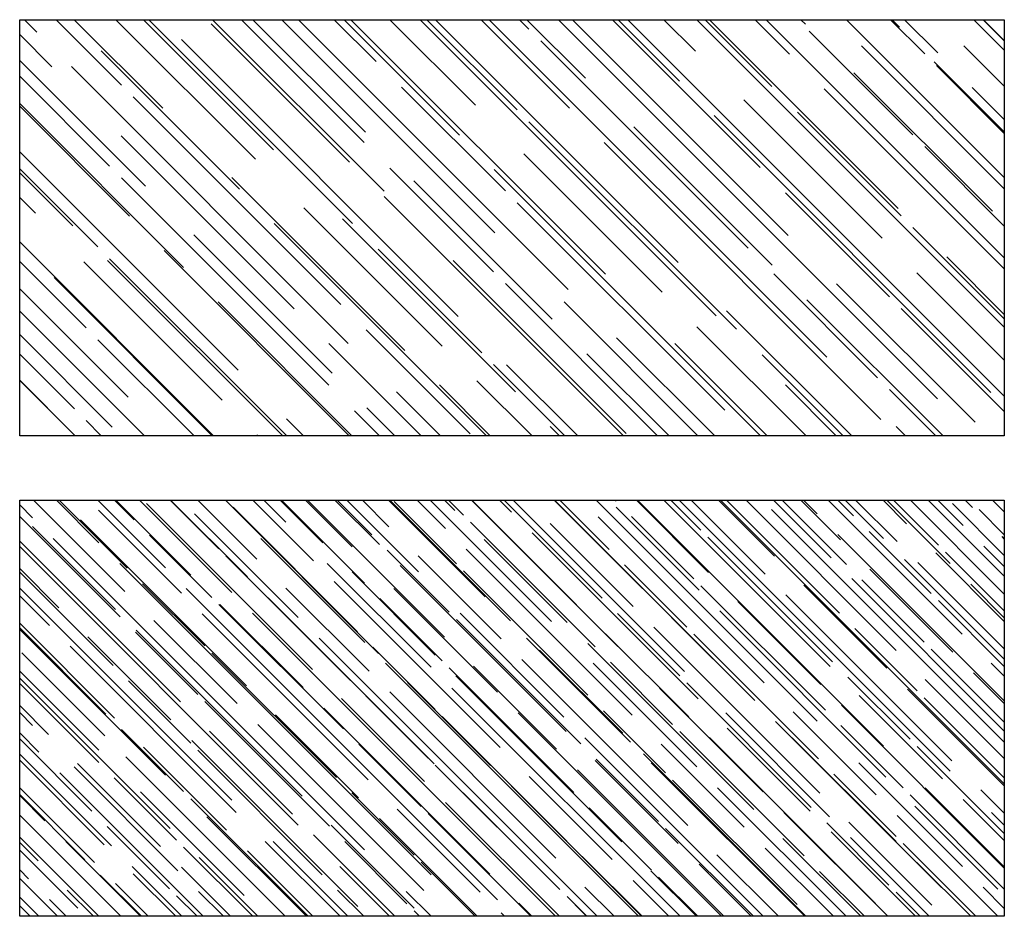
# Model space of a CAD drawing. Header units: millimetres. Extents: x -33628 to -373, y -3399 to 2697.
# Tile 16 of 99: x -26486 to -26231, y -704 to -471. Entities that reach past the tile are written whole.
import ezdxf

# ---------------------------------------------------------------- set-up
doc = ezdxf.new("R2010")
doc.units = ezdxf.units.MM
doc.header["$LTSCALE"] = 0.2
doc.header["$MEASUREMENT"] = 0
doc.layers.add('A-szkło', color=154, linetype='Continuous')

msp = doc.modelspace()

# ---------------------------------------------------------------- hatches: boundary and pattern name
at = {"layer": 'A-szkło', "transparency": 33554687}
h = msp.add_hatch(dxfattribs=at)
h.set_pattern_fill('AR-RROOF', color=256, scale=0.5, angle=315)
h.set_pattern_definition([(315, (0.0009, 0.0009), (28.7386156, -10.7763073), [190.50127, -25.40127, 63.50127, -12.70127]), (315, (16.525, -7.543), (3.053287, 21.015595), [38.10127, -4.31927, 76.20127, -9.39927]), (315, (12.215, 3.233), (52.626097, -40.7703628), [101.60127, -17.78127, 50.80127, -12.70127])])
h.paths.add_polyline_path([(-26230.76, -579.22), (-26486.36, -579.22), (-26486.36, -471.19), (-26230.76, -471.19)])
h = msp.add_hatch(dxfattribs=at)
h.set_pattern_fill('AR-RROOF', color=256, scale=0.3, angle=315)
h.set_pattern_definition([(315, (0.0005, 0.0005), (17.2431694, -6.4657844), [114.300762, -15.240762, 38.100762, -7.620762]), (315, (9.915, -4.526), (1.8319722, 12.6093572), [22.860762, -2.591562, 45.720762, -5.639562]), (315, (7.329, 1.9397), (31.5756582, -24.4622177), [60.960762, -10.668762, 30.480762, -7.620762])])
h.paths.add_polyline_path([(-26230.76, -703.96), (-26486.36, -703.96), (-26486.36, -595.92), (-26230.76, -595.92)])

# ---------------------------------------------------------------- linework, layer by layer
at = {"layer": 'A-szkło', "transparency": 33554679}
for points in [[(-26230.76, -579.22), (-26486.36, -579.22), (-26486.36, -471.19), (-26230.76, -471.19)], [(-26230.76, -703.96), (-26486.36, -703.96), (-26486.36, -595.92), (-26230.76, -595.92)]]:
    msp.add_lwpolyline(points, close=True, dxfattribs=at)

doc.saveas('drawing.dxf')
